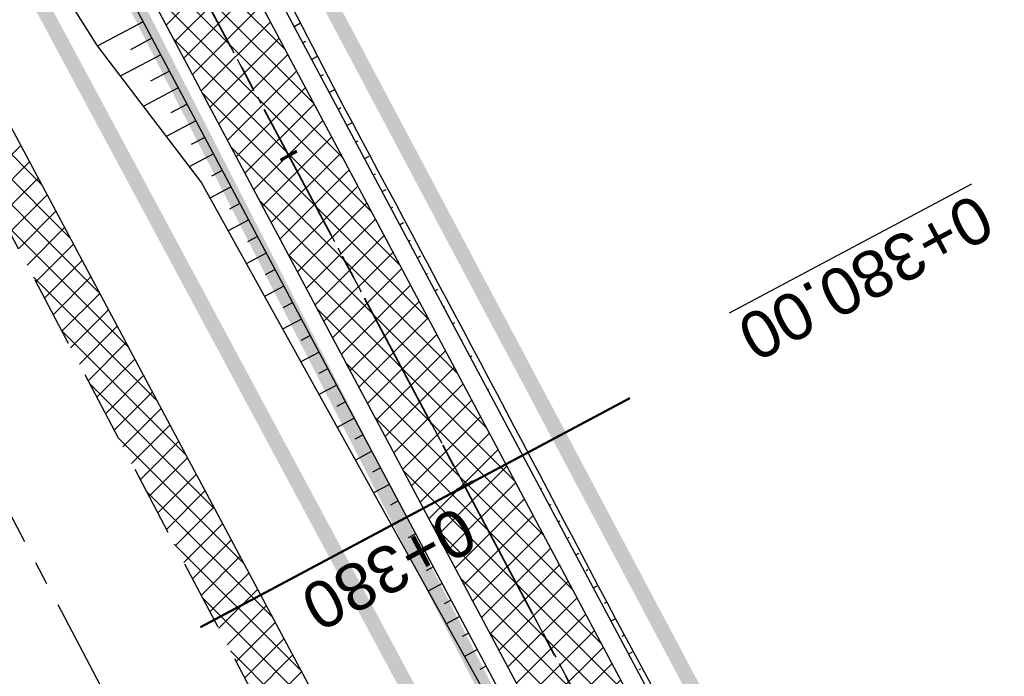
# Model space of a CAD drawing. Header units: metres. Extents: x 7529682 to 7533711, y 5721195 to 5727842.
# Tile 211 of 232: x 7529883 to 7529909, y 5727457 to 5727474. Entities that reach past the tile are written whole.
import ezdxf

# ---------------------------------------------------------------- set-up
doc = ezdxf.new("R2010")
doc.units = ezdxf.units.M
for name, pattern in [('817-dzialki-09-05-04$0$HIDDEN', [0.375, 0.25, -0.125]), ('ACAD_ISO05W100', [33, 24, -3, 0, -3, 0, -3]), ('CENTER', [50.800000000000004, 31.75, -6.35, 6.35, -6.35]), ('CENTER2', [28.575000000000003, 19.05, -3.175, 3.175, -3.175]), ('HIDDEN', [9.524999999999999, 6.35, -3.175])]:
    doc.linetypes.add(name, pattern=pattern)
for name, color, linetype in [('C-DROGI-SYTUACJA', 7, 'Continuous'), ('C-DROGI-SYTUACJA-ETYKIETY', 7, 'Continuous'), ('D-hatch-pobocza', 131, 'Continuous'), ('D-pobocza', 60, 'Continuous'), ('D-rowy', 160, 'Continuous'), ('D-skarpa', 2, 'Continuous'), ('D-skarpa-kreskowanie', 2, 'Continuous')]:
    doc.layers.add(name, color=color, linetype=linetype)
for name, color, linetype, lineweight, true_color in [('D-hatch-ciag-pieszo-rowerowy', 7, 'Continuous', 13, 0xff9f80), ('D-LR-etap-III', 7, '817-dzialki-09-05-04$0$HIDDEN', 50, 0x00008f), ('D-przekroje-pop', 7, 'Continuous', 50, 0x000099)]:
    doc.layers.add(name, color=color, linetype=linetype, lineweight=lineweight, true_color=true_color)
for name, color, linetype, lineweight in [('D-krawędzie', 3, 'Continuous', 30), ('D-obrzeża', 2, 'Continuous', 30), ('D-oś', 10, 'CENTER', 30), ('D-pas-drogowy', 7, 'ACAD_ISO05W100', 50)]:
    doc.layers.add(name, color=color, linetype=linetype, lineweight=lineweight)
doc.layers.add('poprzeczki', color=7, linetype='Continuous', true_color=0x0000c7)
doc.styles.get("Standard").update_dxf_attribs({"font": 'arial.ttf'})
pattern_1 = [(45, (0, 0), (-0.3367596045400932, 0.3367596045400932), []), (135, (0, 0), (-0.3367596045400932, -0.3367596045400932), [])]

# ---------------------------------------------------------------- blocks, each defined once
blk = doc.blocks.new('AeccTickLine')
at = {"color": 0, "linetype": 'ByBlock', "lineweight": -2}
blk.add_line((0, 1), (-3.673819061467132e-16, -1), dxfattribs=at)

msp = doc.modelspace()

# ---------------------------------------------------------------- hatches: boundary and pattern name
at = {"layer": 'D-hatch-ciag-pieszo-rowerowy'}
h = msp.add_hatch(dxfattribs=at)
h.set_pattern_fill('ANSI37', color=256, scale=0.15, style=0)
h.set_pattern_definition(pattern_1)
h.paths.add_polyline_path([(7529994.11508678, 5727270.0391609), (7529996.408954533, 5727271.048217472), (7529995.888253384, 5727272.039619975), (7529987.333471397, 5727287.899702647), (7529970.790697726, 5727319.397850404), (7529945.389643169, 5727367.318233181), (7529919.647431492, 5727417.711194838), (7529903.693489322, 5727447.920977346), (7529879.893539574, 5727492.595202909), (7529862.564623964, 5727525.261605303), (7529859.535583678, 5727525.636840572), (7529877.686080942, 5727491.421690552), (7529901.484939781, 5727446.749512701), (7529917.428826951, 5727416.558769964), (7529943.171910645, 5727366.164101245), (7529968.579597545, 5727318.231206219), (7529985.12658502, 5727286.725035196), (7529993.681375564, 5727270.864936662)])
at = {"layer": 'D-hatch-pobocza'}
h = msp.add_hatch(dxfattribs=at)
h.set_pattern_fill('ANSI37', color=256, scale=0.15, style=0)
h.set_pattern_definition(pattern_1)
h.paths.add_polyline_path([(7529905.34, 5727429.09), (7529892.28, 5727453.58), (7529881.53, 5727473.69), (7529872.269999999, 5727491.4), (7529857.46, 5727519.14), (7529841.38, 5727549.79), (7529827.75, 5727575.78), (7529816.4, 5727596.89), (7529800.429999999, 5727627.4), (7529788.07, 5727650.98), (7529775.849999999, 5727673.83), (7529761.3, 5727701.31), (7529749.889999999, 5727722.83), (7529745.5, 5727731.66), (7529738.971069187, 5727744.084810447), (7529737.464618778, 5727743.315650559), (7529742.212649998, 5727734.301517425), (7529762.326041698, 5727696.273621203), (7529777.784920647, 5727667.006134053), (7529799.321516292, 5727626.300085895), (7529822.193292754, 5727583.155579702), (7529846.923978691, 5727536.347271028), (7529864.751945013, 5727502.662709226), (7529900.458527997, 5727434.964956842), (7529935.352393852, 5727369.308325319), (7529971.475882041, 5727300.786382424), (7529988.360755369, 5727268.841161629), (7529990.28, 5727268.6), (7529990.329092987, 5727268.617154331), (7529981.66, 5727284.96), (7529968.42, 5727309.6), (7529956.4, 5727332.85), (7529943.519999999, 5727357.04), (7529932.32, 5727378.32), (7529916.679999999, 5727408.01)])

# ---------------------------------------------------------------- linework, layer by layer
at = {"layer": 'C-DROGI-SYTUACJA', "color": 10, "linetype": 'CENTER2', "lineweight": 35, "ltscale": 0.2}
msp.add_lwpolyline([(7529714.300950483, 5727795.86512735), (7529735.168602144, 5727756.456040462, 0.0716576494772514), (7529738.528915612, 5727751.847762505), (7529739.732493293, 5727750.61426134, -0.07178523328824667), (7529743.097556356, 5727745.997008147), (7529747.739097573, 5727737.220568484), (7529774.913247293, 5727685.824910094), (7529793.854917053, 5727649.915480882), (7529812.379946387, 5727615.415072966), (7529837.756510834, 5727568.892090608), (7529857.658142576, 5727531.843343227), (7529878.789810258, 5727492.00844673), (7529902.589214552, 5727447.335245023), (7529918.538129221, 5727417.134982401), (7529944.280776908, 5727366.741167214), (7529969.685147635, 5727318.814528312), (7529986.230028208, 5727287.312368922), (7529994.784814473, 5727271.452278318), (7530014.918624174, 5727233.117987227)], format="xyb", dxfattribs=at)
at = {"layer": 'D-krawędzie', "linetype": 'HIDDEN', "ltscale": 0.3}
msp.add_lwpolyline([(7529737.464618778, 5727743.315650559), (7529742.212649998, 5727734.301517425), (7529762.326041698, 5727696.273621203), (7529777.784920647, 5727667.006134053), (7529799.321516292, 5727626.300085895), (7529822.193292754, 5727583.155579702), (7529846.923978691, 5727536.347271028), (7529864.751945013, 5727502.662709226), (7529900.458527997, 5727434.964956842), (7529935.352393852, 5727369.308325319), (7529971.475882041, 5727300.786382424), (7530006.701701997, 5727234.141132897)], dxfattribs=at)
at = {"layer": 'D-LR-etap-III', "ltscale": 10, "flags": 128}
msp.add_lwpolyline([(7531750.474471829, 5723895.103125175, 0.4, 0.4, 0), (7531750.505, 5723895.13, 0.4, 0.4, 0), (7531682.71, 5724022.92, 0.4, 0.4, 0), (7531619.177023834, 5724147.203692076, 0.4, 0.4, 0), (7531592.308960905, 5724198.48863389, 0.4, 0.4, 0), (7531553.263875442, 5724272.918564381, 0.4, 0.4, 0), (7531504.019999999, 5724366.79, 0.4, 0.4, 0), (7531482.09, 5724407.62, 0.4, 0.4, 0), (7531412.350402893, 5724541.182759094, 0.4, 0.4, 0), (7531388.463669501, 5724586.929768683, 0.4, 0.4, 0), (7531345.12, 5724669.94, 0.4, 0.4, 0), (7531127.66, 5725081.67, 0.4, 0.4, 0), (7531059.253139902, 5725211.040795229, 0.4, 0.4, 0), (7531008.007244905, 5725307.953830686, 0.4, 0.4, 0), (7530964.181635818, 5725390.835555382, 0.4, 0.4, 0), (7530914.557354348, 5725484.683561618, 0.4, 0.4, 0), (7530865.243241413, 5725577.493975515, 0.4, 0.4, 0), (7530840.085257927, 5725624.058651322, 0.4, 0.4, 0), (7530802.559525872, 5725694.924584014, 0.4, 0.4, 0), (7530755.54, 5725787.51, 0.4, 0.4, 0), (7530708.717810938, 5725876.303221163, 0.4, 0.4, 0), (7530695.12, 5725902.09, 0.4, 0.4, 0), (7530642.91397006, 5726001.07839487, 0.4, 0.4, 0), (7530634.934723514, 5726016.146615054, 0.4, 0.4, 0), (7530610.820000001, 5726061.929999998, 0.4, 0.4, 0), (7530610.820000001, 5726061.929999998, 0.4, 0.4, 0), (7530607.21, 5726063.51, 0.4, 0.4, 0), (7530597.42, 5726080.68, 0.4, 0.4, 0), (7530591.16, 5726088.44, 0.4, 0.4, 0), (7530581.28, 5726107.21, 0.4, 0.4, 0), (7530571.29, 5726130.56, 0.4, 0.4, 0), (7530549.554994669, 5726171.527317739, 0.4, 0.4, 0), (7530531.014309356, 5726206.473807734, 0.4, 0.4, 0), (7530516.461208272, 5726236.016618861, 0.4, 0.4, 0), (7530500.798929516, 5726266.141265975, 0.4, 0.4, 0), (7530491.349999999, 5726283.94, 0.4, 0.4, 0), (7530482.4, 5726303.41, 0.4, 0.4, 0), (7530482.4, 5726303.41, 0.4, 0.4, 0), (7530450.41, 5726357.28, 0.4, 0.4, 0), (7530397.759396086, 5726458.499907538, 0.4, 0.4, 0), (7530334.707815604, 5726583.664702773, 0.4, 0.4, 0), (7530303.939274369, 5726645.167943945, 0.4, 0.4, 0), (7530300.509779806, 5726651.777515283, 0.4, 0.4, 0), (7530289.213532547, 5726671.966724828, 0.4, 0.4, 0), (7530281.54, 5726685.57, 0.4, 0.4, 0), (7530261.37085633, 5726724.163374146, 0.4, 0.4, 0), (7530254.03, 5726738.21, 0.4, 0.4, 0), (7530197.219999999, 5726845.06, 0.4, 0.4, 0), (7530194.71, 5726849.15, 0.4, 0.4, 0), (7530195.92, 5726850.75, 0.4, 0.4, 0), (7530170.546669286, 5726892.961489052, 0.4, 0.4, 0), (7530143.174718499, 5726945.065838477, 0.4, 0.4, 0), (7530105.059999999, 5727018.32, 0.4, 0.4, 0), (7530100.059999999, 5727027.16, 0.4, 0.4, 0), (7530062.318670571, 5727099.625398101, 0.4, 0.4, 0), (7530015.378537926, 5727189.420463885, 0.4, 0.4, 0), (7529983.207960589, 5727250.206596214, 0.4, 0.4, 0), (7529953.284293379, 5727306.74720398, 0.4, 0.4, 0), (7529900.67053443, 5727406.15903814, 0.4, 0.4, 0), (7529890.630239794, 5727425.131178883, 0.4, 0.4, 0), (7529875.155383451, 5727454.426350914, 0.4, 0.4, 0), (7529857.560096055, 5727487.787346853, 0.4, 0.4, 0), (7529835.194401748, 5727530.19312405, 0.4, 0.4, 0), (7529811.740544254, 5727574.662079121, 0.4, 0.4, 0), (7529792.101859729, 5727611.922638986, 0.4, 0.4, 0), (7529768.066117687, 5727657.469613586, 0.4, 0.4, 0), (7529755.210566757, 5727682.131373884, 0.4, 0.4, 0), (7529753.309999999, 5727681.13, 0.4, 0.4, 0), (7529739.21, 5727707.77, 0.4, 0.4, 0), (7529735.394745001, 5727711.251990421, 0.4, 0.4, 0), (7529725.42, 5727730.2, 0.4, 0.4, 0), (7529723.55, 5727729.88, 0.4, 0.4, 0), (7529695.566668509, 5727782.932080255, 0.4, 0.4, 0), (7529717.67971874, 5727794.024357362, 0.4, 0.4, 0), (7529736.274870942, 5727758.647400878, 0.4, 0.4, 0), (7529736.274870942, 5727758.647400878, 0.4, 0.4, 0), (7529744.511003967, 5727750.406106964, 0.4, 0.4, 0), (7529744.511003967, 5727750.406106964, 0.4, 0.4, 0), (7529750.282568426, 5727738.549848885, 0.4, 0.4, 0), (7529777.108510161, 5727687.569424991, 0.4, 0.4, 0), (7529796.51537536, 5727651.329932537, 0.4, 0.4, 0), (7529814.937945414, 5727616.793170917, 0.4, 0.4, 0), (7529839.006722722, 5727572.303976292, 0.4, 0.4, 0), (7529860.617626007, 5727532.509108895, 0.4, 0.4, 0), (7529882.348967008, 5727491.504261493, 0.4, 0.4, 0), (7529904.865139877, 5727449.096370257, 0.4, 0.4, 0), (7529920.747384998, 5727418.884773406, 0.4, 0.4, 0), (7529946.676504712, 5727368.547487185, 0.4, 0.4, 0), (7529972.024701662, 5727320.573310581, 0.4, 0.4, 0), (7529987.740014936, 5727290.153392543, 0.4, 0.4, 0), (7529996.497385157, 5727273.661630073, 0.4, 0.4, 0), (7530017.541471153, 5727234.202689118, 0.4, 0.4, 0), (7530033.053657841, 5727204.864166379, 0.4, 0.4, 0), (7530051.622983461, 5727170.222745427, 0.4, 0.4, 0), (7530069.276612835, 5727137.015751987, 0.4, 0.4, 0), (7530089.385386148, 5727097.533639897, 0.4, 0.4, 0), (7530109.712512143, 5727060.746615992, 0.4, 0.4, 0), (7530136.769722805, 5727011.640131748, 0.4, 0.4, 0), (7530162.446686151, 5726962.743777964, 0.4, 0.4, 0), (7530187.674104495, 5726916.992101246, 0.4, 0.4, 0), (7530207.820739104, 5726879.335323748, 0.4, 0.4, 0), (7530230.625609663, 5726834.518686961, 0.4, 0.4, 0), (7530262.288093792, 5726776.61832811, 0.4, 0.4, 0), (7530277.509672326, 5726760.213143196, 0.4, 0.4, 0), (7530286.036865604, 5726744.106684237, 0.4, 0.4, 0), (7530288.097472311, 5726735.884066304, 0.4, 0.4, 0), (7530290.393870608, 5726725.046963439, 0.4, 0.4, 0), (7530296.17664807, 5726713.582980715, 0.4, 0.4, 0), (7530302.726195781, 5726701.18226779, 0.4, 0.4, 0), (7530325.685047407, 5726657.466383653, 0.4, 0.4, 0), (7530343.243978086, 5726623.648592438, 0.4, 0.4, 0), (7530360.229820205, 5726591.746871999, 0.4, 0.4, 0), (7530383.20855044, 5726548.059469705, 0.4, 0.4, 0), (7530406.017875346, 5726503.605514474, 0.4, 0.4, 0), (7530427.464919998, 5726462.620289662, 0.4, 0.4, 0), (7530447.9278544, 5726424.388014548, 0.4, 0.4, 0), (7530471.126878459, 5726379.920667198, 0.4, 0.4, 0), (7530490.501003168, 5726343.033350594, 0.4, 0.4, 0), (7530509.499458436, 5726306.733076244, 0.4, 0.4, 0), (7530529.890269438, 5726267.244072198, 0.4, 0.4, 0), (7530543.852446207, 5726238.990319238, 0.4, 0.4, 0), (7530554.808897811, 5726218.943990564, 0.4, 0.4, 0), (7530559.027108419, 5726212.223286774, 0.4, 0.4, 0), (7530563.060988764, 5726206.409670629, 0.4, 0.4, 0), (7530566.93354971, 5726200.463543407, 0.4, 0.4, 0), (7530569.771022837, 5726194.901501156, 0.4, 0.4, 0), (7530571.47319415, 5726191.282350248, 0.4, 0.4, 0), (7530572.839142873, 5726188.024533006, 0.4, 0.4, 0), (7530575.295071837, 5726182.034664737, 0.4, 0.4, 0), (7530579.736851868, 5726173.306070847, 0.4, 0.4, 0), (7530583.3, 5726167.41, 0.4, 0.4, 0), (7530593.4, 5726163.33, 0.4, 0.4, 0), (7530598.618375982, 5726155.264489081, 0.4, 0.4, 0), (7530608.258304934, 5726140.497132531, 0.4, 0.4, 0), (7530603.269999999, 5726136.83, 0.4, 0.4, 0), (7530606.53, 5726131.84, 0.4, 0.4, 0), (7530604.239057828, 5726124.21679044, 0.4, 0.4, 0), (7530605.847136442, 5726121.630127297, 0.4, 0.4, 0), (7530608.971611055, 5726116.164124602, 0.4, 0.4, 0), (7530618.114293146, 5726097.791111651, 0.4, 0.4, 0), (7530651.213125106, 5726034.959524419, 0.4, 0.4, 0), (7530670.243741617, 5725998.61095082, 0.4, 0.4, 0), (7530698.075474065, 5725945.952624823, 0.4, 0.4, 0), (7530716.505955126, 5725911.3051464, 0.4, 0.4, 0), (7530735.223454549, 5725875.667401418, 0.4, 0.4, 0), (7530752.504235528, 5725842.154920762, 0.4, 0.4, 0), (7530778.310652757, 5725793.501254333, 0.4, 0.4, 0), (7530797.499961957, 5725756.381811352, 0.4, 0.4, 0), (7530812.518974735, 5725728.28874362, 0.4, 0.4, 0), (7530820.039295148, 5725713.160404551, 0.4, 0.4, 0), (7530822.422446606, 5725710.193574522, 0.4, 0.4, 0), (7530833.154893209, 5725688.800634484, 0.4, 0.4, 0), (7530849.629354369, 5725656.158601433, 0.4, 0.4, 0), (7530867.98290276, 5725621.963939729, 0.4, 0.4, 0), (7530872.629809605, 5725612.88760475, 0.4, 0.4, 0), (7530880.354488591, 5725597.594500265, 0.4, 0.4, 0), (7530883.839446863, 5725593.389159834, 0.4, 0.4, 0), (7530891.782113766, 5725587.763349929, 0.4, 0.4, 0), (7530895.038670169, 5725584.280746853, 0.4, 0.4, 0), (7530897.033644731, 5725580.941110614, 0.4, 0.4, 0), (7530900.951646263, 5725579.945856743, 0.4, 0.4, 0), (7530904.80970798, 5725571.977328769, 0.4, 0.4, 0), (7530903.682362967, 5725568.566434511, 0.4, 0.4, 0), (7530908.900614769, 5725558.844845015, 0.4, 0.4, 0), (7530910.252030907, 5725545.671606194, 0.4, 0.4, 0), (7530912.872986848, 5725538.645543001, 0.4, 0.4, 0), (7530945.278171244, 5725478.464284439, 0.4, 0.4, 0), (7530959.692318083, 5725450.24628822, 0.4, 0.4, 0), (7531002.82670893, 5725368.192370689, 0.4, 0.4, 0), (7531044.703532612, 5725290.314293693, 0.4, 0.4, 0), (7531064.098839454, 5725253.212562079, 0.4, 0.4, 0), (7531083.010253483, 5725216.677517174, 0.4, 0.4, 0), (7531113.013137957, 5725158.465613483, 0.4, 0.4, 0), (7531137.364304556, 5725113.07076138, 0.4, 0.4, 0), (7531150.830830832, 5725086.711759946, 0.4, 0.4, 0), (7531159.745663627, 5725076.640848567, 0.4, 0.4, 0), (7531166.309999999, 5725074.58, 0.4, 0.4, 0), (7531172.29, 5725062.58, 0.4, 0.4, 0), (7531170.589828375, 5725055.605912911, 0.4, 0.4, 0), (7531173.732823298, 5725044.080706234, 0.4, 0.4, 0), (7531215.342008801, 5724964.859648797, 0.4, 0.4, 0), (7531238.054496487, 5724921.684649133, 0.4, 0.4, 0), (7531262.389821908, 5724875.282876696, 0.4, 0.4, 0), (7531295.587160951, 5724811.265731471, 0.4, 0.4, 0), (7531348.487908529, 5724712.362812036, 0.4, 0.4, 0), (7531363.740817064, 5724682.68394264, 0.4, 0.4, 0), (7531366.986905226, 5724675.865317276, 0.4, 0.4, 0), (7531382.541261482, 5724646.110625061, 0.4, 0.4, 0), (7531401.299165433, 5724610.874551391, 0.4, 0.4, 0), (7531428.964837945, 5724558.862274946, 0.4, 0.4, 0), (7531449.111202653, 5724520.397801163, 0.4, 0.4, 0), (7531477.292992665, 5724465.831467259, 0.4, 0.4, 0), (7531500.996290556, 5724421.112506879, 0.4, 0.4, 0), (7531512.121834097, 5724400.549045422, 0.4, 0.4, 0), (7531513.78163794, 5724396.757451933, 0.4, 0.4, 0), (7531526.32, 5724379.39, 0.4, 0.4, 0), (7531566.783642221, 5724302.73628205, 0.4, 0.4, 0), (7531578.579156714, 5724282.774819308, 0.4, 0.4, 0), (7531584.232619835, 5724273.111246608, 0.4, 0.4, 0), (7531590.109283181, 5724263.508189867, 0.4, 0.4, 0), (7531593.027899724, 5724258.771479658, 0.4, 0.4, 0), (7531595.711841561, 5724254.226824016, 0.4, 0.4, 0), (7531601.659976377, 5724243.898197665, 0.4, 0.4, 0), (7531606.097733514, 5724235.986407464, 0.4, 0.4, 0), (7531609.382207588, 5724230.799061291, 0.4, 0.4, 0), (7531611.580260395, 5724227.671180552, 0.4, 0.4, 0), (7531612.707802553, 5724225.86410867, 0.4, 0.4, 0), (7531618.665224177, 5724214.480919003, 0.4, 0.4, 0), (7531619.885522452, 5724212.333950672, 0.4, 0.4, 0), (7531620.931818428, 5724210.787064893, 0.4, 0.4, 0), (7531623.518605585, 5724207.111542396, 0.4, 0.4, 0), (7531626.143926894, 5724203.61306897, 0.4, 0.4, 0), (7531632.022984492, 5724196.485954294, 0.4, 0.4, 0), (7531653.949089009, 5724152.617641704, 0.4, 0.4, 0), (7531656.750690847, 5724143.103797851, 0.4, 0.4, 0), (7531659.61440691, 5724133.254504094, 0.4, 0.4, 0), (7531661.627147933, 5724128.646047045, 0.4, 0.4, 0.01093811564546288), (7531674.314987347, 5724101.43546424, 0.4, 0.4, 0), (7531685.137626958, 5724081.408252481, 0.4, 0.4, 0), (7531692.159945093, 5724066.277333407, 0.4, 0.4, 0), (7531699.662164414, 5724051.388120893, 0.4, 0.4, 0), (7531704.480624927, 5724040.808561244, 0.4, 0.4, 0), (7531704.480624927, 5724040.808561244, 0.4, 0.4, 0), (7531704.401251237, 5724037.368913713, 0.4, 0.4, 0), (7531720.383609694, 5724003.441317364, 0.4, 0.4, 0), (7531728.79890528, 5723986.206298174, 0.4, 0.4, 0), (7531733.237926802, 5723977.192631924, 0.4, 0.4, 0), (7531736.750027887, 5723969.505210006, 0.4, 0.4, 0), (7531737.336143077, 5723968.518916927, 0.4, 0.4, 0), (7531738.285051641, 5723967.699360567, 0.4, 0.4, 0), (7531742.180915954, 5723962.346428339, 0.4, 0.4, 0), (7531744.286141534, 5723958.615526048, 0.4, 0.4, 0), (7531755.393260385, 5723944.192617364, 0.4, 0.4, 0), (7531758.69, 5723936.76, 0.4, 0.4, 0), (7531780.08, 5723929.25, 0.4, 0.4, 0), (7531792.611989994, 5723906.337708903, 0.4, 0.4, 0), (7531792.611989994, 5723906.337708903, 0.4, 0.4, 0), (7531756.962094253, 5723883.055323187, 0.4, 0.4, 0), (7531750.46, 5723895.130000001, 0.4, 0.4, 0), (7531750.46, 5723895.130000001, 0, 0, 0)], format="xyseb", dxfattribs=at)
at = {"layer": 'D-obrzeża'}
for points in [[(7529996.407793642, 5727271.050427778), (7529995.888253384, 5727272.039619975), (7529987.333471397, 5727287.899702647), (7529970.790697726, 5727319.397850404), (7529945.389643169, 5727367.318233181), (7529919.647431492, 5727417.711194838), (7529903.693489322, 5727447.920977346), (7529879.893539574, 5727492.595202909), (7529858.760863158, 5727532.432000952), (7529838.855794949, 5727569.487145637), (7529813.479282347, 5727616.010032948), (7529794.958380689, 5727650.502753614), (7529776.018862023, 5727686.408104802), (7529748.844146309, 5727737.804834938), (7529744.118204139, 5727746.740863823, 0.071785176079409), (7529740.753143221, 5727751.358112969), (7529739.549339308, 5727752.591845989, -0.07165764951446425), (7529736.189025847, 5727757.200123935), (7529717.234917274, 5727792.995436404)], [(7530013.813315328, 5727232.534205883), (7529993.681375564, 5727270.864936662), (7529985.12658502, 5727286.725035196), (7529968.579597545, 5727318.231206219), (7529943.171910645, 5727366.164101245), (7529917.428826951, 5727416.558769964), (7529901.484939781, 5727446.749512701), (7529877.686080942, 5727491.421690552), (7529856.555421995, 5727531.254685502), (7529836.65722672, 5727568.297035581), (7529811.280610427, 5727614.820112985), (7529792.751453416, 5727649.32820815), (7529773.807632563, 5727685.241715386), (7529746.632590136, 5727736.639065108), (7529746.632590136, 5727736.639065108), (7529742.076904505, 5727745.253160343, 0.07178517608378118), (7529738.711843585, 5727749.870409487), (7529737.508491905, 5727751.103679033, -0.07165764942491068), (7529734.14817845, 5727755.711956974), (7529715.008102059, 5727791.858474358)]]:
    msp.add_lwpolyline(points, format="xyb", dxfattribs=at)
at = {"layer": 'D-oś', "ltscale": 0.1}
msp.add_lwpolyline([(7530003.607351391, 5727232.505591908), (7529968.380651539, 5727299.152506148), (7529932.259012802, 5727367.670940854), (7529897.365313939, 5727433.327258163), (7529861.65733063, 5727501.027665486), (7529843.82935013, 5727534.712256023), (7529819.099801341, 5727581.518412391), (7529796.227829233, 5727624.663290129), (7529774.690104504, 5727665.371474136), (7529759.232144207, 5727694.637223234), (7529739.11997146, 5727732.662816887), (7529700.238234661, 5727806.043346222)], dxfattribs=at)
at = {"layer": 'D-oś', "ltscale": 0.03}
msp.add_lwpolyline([(7529714.300950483, 5727795.86512735), (7529735.168602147, 5727756.456040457, 0.07165764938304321), (7529738.5289156, 5727751.847762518), (7529739.732493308, 5727750.614261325, -0.07178523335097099), (7529743.097556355, 5727745.99700815), (7529747.739097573, 5727737.220568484), (7529774.913247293, 5727685.824910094), (7529793.854917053, 5727649.915480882), (7529812.379946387, 5727615.415072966), (7529837.756510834, 5727568.892090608), (7529857.658142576, 5727531.843343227), (7529878.789810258, 5727492.00844673), (7529902.589214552, 5727447.335245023), (7529918.538129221, 5727417.134982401), (7529944.280776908, 5727366.741167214), (7529969.685147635, 5727318.814528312), (7529986.230028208, 5727287.312368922), (7529994.784814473, 5727271.452278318), (7530014.918624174, 5727233.117987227)], format="xyb", dxfattribs=at)
at = {"layer": 'D-pas-drogowy', "ltscale": 0.2, "flags": 128}
msp.add_lwpolyline([(7531633.018560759, 5724182.834272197, 0.4, 0.4, 0), (7531617.558899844, 5724211.608162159, 0.4, 0.4, 0), (7531566.783642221, 5724302.73628205, 0.4, 0.4, 0), (7531538.419082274, 5724356.469679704, 0.4, 0.4, 0), (7531526.32, 5724379.39, 0.4, 0.4, 0), (7531516.102085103, 5724393.607319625, 0.4, 0.4, 0.001485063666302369), (7531513.78037409, 5724396.837773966, 0.4, 0.4, 0), (7531501.87, 5724413.41, 0.4, 0.4, 0), (7531474.926107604, 5724464.507896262, 0.4, 0.4, 0), (7531446.200436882, 5724518.992313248, 0.4, 0.4, 0), (7531424.962185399, 5724559.262257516, 0.4, 0.4, 0), (7531398.444460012, 5724609.565801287, 0.4, 0.4, 0), (7531379.647455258, 5724645.216004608, 0.4, 0.4, 0), (7531365.23, 5724672.56, 0.4, 0.4, 0), (7531341.305752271, 5724717.915356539, 0.4, 0.4, 0), (7531312.899996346, 5724771.788898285, 0.4, 0.4, 0), (7531292.590923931, 5724810.306502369, 0.4, 0.4, 0), (7531259.391619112, 5724873.271351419, 0.4, 0.4, 0), (7531233.740401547, 5724921.922582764, 0.4, 0.4, 0), (7531203.072738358, 5724980.092044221, 0.4, 0.4, 0), (7531173.471398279, 5725036.225177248, 0.4, 0.4, 0), (7531168.269999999, 5725046.09, 0.4, 0.4, 0), (7531172.29, 5725062.58, 0.4, 0.4, 0), (7531166.309999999, 5725074.58, 0.4, 0.4, 0), (7531150.32, 5725079.6, 0.4, 0.4, 0), (7531141.5, 5725096.43, 0.4, 0.4, 0), (7531109.311735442, 5725157.814415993, 0.4, 0.4, 0), (7531086.641300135, 5725201.047918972, 0.4, 0.4, 0), (7531059.198258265, 5725253.383662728, 0.4, 0.4, 0), (7531028.206828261, 5725312.48946212, 0.4, 0.4, 0), (7530999.104694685, 5725367.990143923, 0.4, 0.4, 0), (7530956.247527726, 5725449.724815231, 0.4, 0.4, 0), (7530924.397774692, 5725510.463768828, 0.4, 0.4, 0), (7530897.509999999, 5725561.74, 0.4, 0.4, 0), (7530894.46, 5725566.14, 0.4, 0.4, 0), (7530892.16, 5725570.49, 0.4, 0.4, 0), (7530869.362688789, 5725613.307018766, 0.4, 0.4, 0), (7530861.693971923, 5725627.704613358, 0.4, 0.4, 0), (7530852.74, 5725644.52, 0.4, 0.4, 0), (7530831.509999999, 5725684.2, 0.4, 0.4, 0), (7530811.13, 5725722.52, 0.4, 0.4, 0), (7530792.3476413, 5725757.940652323, 0.4, 0.4, 0), (7530768.03, 5725803.8, 0.4, 0.4, 0), (7530748.768542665, 5725840.178507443, 0.4, 0.4, 0), (7530727.7, 5725879.97, 0.4, 0.4, 0), (7530712.0981582, 5725909.54523909, 0.4, 0.4, 0), (7530693.644105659, 5725944.645156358, 0.4, 0.4, 0), (7530665.702224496, 5725997.538976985, 0.4, 0.4, 0), (7530641.759999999, 5726042.88, 0.4, 0.4, 0), (7530616.5, 5726091.48, 0.4, 0.4, 0), (7530604.628439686, 5726114.319880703, 0.4, 0.4, -0.007762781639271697), (7530602.5, 5726118.43, 0.4, 0.4, 0), (7530603.992037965, 5726123.394821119, 0.4, 0.4, 0), (7530606.53, 5726131.84, 0.4, 0.4, 0), (7530603.269999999, 5726136.83, 0.4, 0.4, 0), (7530593.775620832, 5726151.368713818, 0.4, 0.4, 0), (7530590.202637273, 5726156.84001263, 0.4, 0.4, 0), (7530583.3, 5726167.41, 0.4, 0.4, 0), (7530580.578343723, 5726170.427567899, 0.4, 0.4, 0), (7530575.849999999, 5726175.67, 0.4, 0.4, 0), (7530569.009999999, 5726186.66, 0.4, 0.4, 0), (7530562.555322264, 5726199.189409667, 0.4, 0.4, 0), (7530555.67, 5726211.39, 0.4, 0.4, 0), (7530548.29, 5726224.23, 0.4, 0.4, 0), (7530540.58, 5726237.71, 0.4, 0.4, 0), (7530532.679999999, 5726252.65, 0.4, 0.4, 0), (7530524.059999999, 5726269.35, 0.4, 0.4, 0), (7530502.82, 5726309.91, 0.4, 0.4, 0), (7530488.83, 5726336.63, 0.4, 0.4, 0), (7530466.03, 5726380.16, 0.4, 0.4, 0), (7530438.469999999, 5726432.77, 0.4, 0.4, 0), (7530424.53, 5726459.09, 0.4, 0.4, 0), (7530401.63, 5726502.97, 0.4, 0.4, 0), (7530383.38, 5726538.06, 0.4, 0.4, 0), (7530353.969999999, 5726593.52, 0.4, 0.4, 0), (7530338.469999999, 5726622.74, 0.4, 0.4, 0), (7530322.009999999, 5726653.88, 0.4, 0.4, 0), (7530297.54, 5726700.33, 0.4, 0.4, 0), (7530287.38, 5726719.6, 0.4, 0.4, 0), (7530285.94993921, 5726722.315508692, 0.4, 0.4, 0), (7530280.259999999, 5726733.12, 0.4, 0.4, 0), (7530266.73, 5726758.74, 0.4, 0.4, 0), (7530260.42, 5726770.47, 0.4, 0.4, 0), (7530253.25, 5726783.82, 0.4, 0.4, 0), (7530244.95, 5726799.33, 0.4, 0.4, 0), (7530239.389999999, 5726808.49, 0.4, 0.4, 0), (7530238.29, 5726807.9, 0.4, 0.4, 0), (7530218.11, 5726850.67, 0.4, 0.4, 0), (7530175.906646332, 5726928.168028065, 0.4, 0.4, 0), (7530096.679999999, 5727076.15, 0.4, 0.4, 0), (7530094.679999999, 5727079.89, 0.4, 0.4, 0), (7530064.59693469, 5727135.522637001, 0.4, 0.4, 0), (7530046.730970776, 5727168.8921561, 0.4, 0.4, 0), (7530025.803045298, 5727208.461374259, 0.4, 0.4, 0), (7530012.846501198, 5727232.979315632, 0.4, 0.4, 0), (7529994.15, 5727268.45, 0.4, 0.4, 0), (7529981.670868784, 5727291.93018666, 0.4, 0.4, 0), (7529949.889999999, 5727351.73, 0.4, 0.4, 0), (7529924.75, 5727399.03, 0.4, 0.4, 0), (7529915.515824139, 5727417.099754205, 0.4, 0.4, 0), (7529885.83, 5727475.19, 0.4, 0.4, 0), (7529862.559999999, 5727519.97, 0.4, 0.4, 0), (7529852.984923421, 5727538.191086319, 0.4, 0.4, 0), (7529836.513084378, 5727569.51130111, 0.4, 0.4, 0), (7529815.36890814, 5727609.140983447, 0.4, 0.4, 0), (7529792.795203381, 5727651.247499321, 0.4, 0.4, 0), (7529774.199114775, 5727685.858348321, 0.4, 0.4, 0), (7529746.966026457, 5727736.059440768, 0.4, 0.4, 0), (7529733.92, 5727757.62, 0.4, 0.4, 0), (7529708.607472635, 5727806.388536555, 0.4, 0.4, 0), (7529688.491967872, 5727796.344621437, 0.4, 0.4, 0), (7529723.55, 5727729.88, 0.4, 0.4, 0), (7529725.42, 5727730.2, 0.4, 0.4, 0), (7529735.38, 5727711.28, 0.4, 0.4, 0), (7529739.21, 5727707.77, 0.4, 0.4, 0), (7529753.309999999, 5727681.13, 0.4, 0.4, 0), (7529755.178396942, 5727682.114424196, 0.4, 0.4, 0), (7529792.101859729, 5727611.922638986, 0.4, 0.4, 0), (7529811.740544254, 5727574.662079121, 0.4, 0.4, 0), (7529835.194401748, 5727530.19312405, 0.4, 0.4, 0), (7529857.560096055, 5727487.787346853, 0.4, 0.4, 0), (7529875.155383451, 5727454.426350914, 0.4, 0.4, 0), (7529890.630239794, 5727425.131178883, 0.4, 0.4, 0), (7529900.67053443, 5727406.15903814, 0.4, 0.4, 0), (7529953.284293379, 5727306.74720398, 0.4, 0.4, 0), (7529983.207960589, 5727250.206596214, 0.4, 0.4, 0), (7530015.378537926, 5727189.420463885, 0.4, 0.4, 0), (7530062.318670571, 5727099.625398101, 0.4, 0.4, 0), (7530100.059999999, 5727027.16, 0.4, 0.4, 0), (7530105.059999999, 5727018.32, 0.4, 0.4, 0), (7530143.174718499, 5726945.065838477, 0.4, 0.4, 0), (7530170.546669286, 5726892.961489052, 0.4, 0.4, 0), (7530195.92, 5726850.75, 0.4, 0.4, 0), (7530194.71, 5726849.15, 0.4, 0.4, 0), (7530197.219999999, 5726845.06, 0.4, 0.4, 0), (7530254.03, 5726738.21, 0.4, 0.4, 0), (7530261.37085633, 5726724.163374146, 0.4, 0.4, 0), (7530281.54, 5726685.57, 0.4, 0.4, 0), (7530289.213532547, 5726671.966724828, 0.4, 0.4, 0), (7530300.509779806, 5726651.777515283, 0.4, 0.4, 0), (7530303.939274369, 5726645.167943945, 0.4, 0.4, 0), (7530334.707815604, 5726583.664702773, 0.4, 0.4, 0), (7530397.759396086, 5726458.499907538, 0.4, 0.4, 0), (7530450.41, 5726357.28, 0.4, 0.4, 0), (7530482.4, 5726303.41, 0.4, 0.4, 0), (7530483.687990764, 5726301.003383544, 0.4, 0.4, 0), (7530491.349999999, 5726283.94, 0.4, 0.4, 0), (7530512.67, 5726243.78, 0.4, 0.4, 0), (7530529.429999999, 5726209.46, 0.4, 0.4, 0), (7530571.29, 5726130.56, 0.4, 0.4, 0), (7530581.28, 5726107.21, 0.4, 0.4, 0), (7530591.16, 5726088.44, 0.4, 0.4, 0), (7530597.42, 5726080.68, 0.4, 0.4, 0), (7530607.21, 5726063.51, 0.4, 0.4, 0), (7530610.820000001, 5726061.929999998, 0.4, 0.4, 0), (7530634.934723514, 5726016.146615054, 0.4, 0.4, 0), (7530642.91397006, 5726001.07839487, 0.4, 0.4, 0), (7530695.12, 5725902.09, 0.4, 0.4, 0), (7530708.717810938, 5725876.303221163, 0.4, 0.4, 0), (7530755.54, 5725787.51, 0.4, 0.4, 0), (7530802.559525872, 5725694.924584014, 0.4, 0.4, 0), (7530840.085257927, 5725624.058651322, 0.4, 0.4, 0), (7530865.243241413, 5725577.493975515, 0.4, 0.4, 0), (7530914.557354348, 5725484.683561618, 0.4, 0.4, 0), (7530964.181635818, 5725390.835555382, 0.4, 0.4, 0), (7531008.007244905, 5725307.953830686, 0.4, 0.4, 0), (7531059.253139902, 5725211.040795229, 0.4, 0.4, 0), (7531127.66, 5725081.67, 0.4, 0.4, 0), (7531345.12, 5724669.94, 0.4, 0.4, 0), (7531388.463669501, 5724586.929768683, 0.4, 0.4, 0), (7531412.350402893, 5724541.182759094, 0.4, 0.4, 0), (7531482.09, 5724407.62, 0.4, 0.4, 0), (7531504.019999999, 5724366.79, 0.4, 0.4, 0), (7531519.374444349, 5724337.520497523, 0.4, 0.4, 0), (7531563.748815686, 5724252.931583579, 0.4, 0.4, 0), (7531602.175111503, 5724179.681224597, 0.4, 0.4, 0), (7531619.177023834, 5724147.203692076, 0.4, 0.4, 0), (7531625.038493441, 5724135.63500206, 0.4, 0.4, 0), (7531656.796442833, 5724073.31633882, 0.4, 0.4, 0), (7531675.12, 5724037.36, 0.4, 0.4, 0), (7531682.71, 5724022.92, 0.4, 0.4, 0), (7531705.565196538, 5723979.810545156, 0.4, 0.4, 0), (7531736.605941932, 5723921.261514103, 0.4, 0.4, 0), (7531750.46, 5723895.130000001, 0.4, 0.4, 0), (7531740.769999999, 5723886.56, 0.4, 0.4, 0), (7531732.86, 5723885, 0.4, 0.4, 0), (7531722.179999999, 5723887.77, 0.4, 0.4, 0), (7531729.87, 5723862.17, 0.4, 0.4, 0), (7531742.92, 5723861.93, 0.4, 0.4, 0), (7531763.71, 5723859.52, 0.4, 0.4, 0), (7531768.42, 5723854.12, 0.4, 0.4, 0), (7531787.42, 5723817.97, 0.4, 0.4, 0), (7531795.57, 5723809.82, 0.4, 0.4, 0), (7531816.346897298, 5723819.850397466, 0.4, 0.4, 0), (7531816.346897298, 5723819.850397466, 0.4, 0.4, 0), (7531805.059999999, 5723843.23, 0.4, 0.4, 0), (7531803.61, 5723886.23, 0.4, 0.4, 0), (7531803.61, 5723886.23, 0.4, 0.4, 0), (7531780.08, 5723929.25, 0.4, 0.4, 0), (7531758.69, 5723936.76, 0.4, 0.4, 0), (7531749.3590272, 5723946.412126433, 0.4, 0.4, 0), (7531742.71, 5723953.29, 0.4, 0.4, 0), (7531735.177368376, 5723967.877529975, 0.4, 0.4, 0), (7531722.37, 5723992.68, 0.4, 0.4, 0), (7531705.041669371, 5724030.885563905, 0.4, 0.4, 0), (7531699.469999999, 5724043.17, 0.4, 0.4, 0), (7531692.69, 5724058.11, 0.4, 0.4, 0), (7531679.672010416, 5724084.016803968, 0.4, 0.4, 0), (7531674.55, 5724094.21, 0.4, 0.4, 0), (7531666.633166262, 5724114.002855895, 0.4, 0.4, 0), (7531649, 5724153.82, 0.4, 0.4, 0), (7531641.49, 5724149.34, 0.4, 0.4, 0), (7531626.04, 5724179.34, 0.4, 0.4, 0), (7531633.03, 5724182.84, 0, 0, 0)], format="xyseb", dxfattribs=at)
at = {"layer": 'D-pobocza'}
for points in [[(7529719.961875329, 5727788.913979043), (7529736.630901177, 5727757.434102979, 0.07165764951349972), (7529739.907206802, 5727752.941031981), (7529741.111010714, 5727751.707298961, -0.07178517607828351), (7529744.560198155, 5727746.974618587), (7529749.286140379, 5727738.0385896), (7529776.460881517, 5727686.641811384), (7529795.399766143, 5727650.737662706), (7529813.919016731, 5727616.24801694), (7529839.295508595, 5727569.725167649), (7529859.20195139, 5727532.667464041), (7529880.3350313, 5727492.82990538), (7529904.135199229, 5727448.155270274), (7529920.0911524, 5727417.941679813), (7529945.833189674, 5727367.549059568), (7529971.232917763, 5727319.631179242), (7529987.774848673, 5727288.134636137), (7529996.329628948, 5727272.274556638), (7529996.866410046, 5727271.252538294)], [(7529718.045442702, 5727785.053908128), (7529733.70630312, 5727755.477977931, 0.07165764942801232), (7529737.150624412, 5727750.754493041), (7529738.35397609, 5727749.521223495, -0.07178517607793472), (7529741.634910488, 5727745.019405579), (7529746.19059612, 5727736.405310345), (7529773.365613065, 5727685.00800881), (7529792.310067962, 5727649.093299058), (7529810.840876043, 5727614.582128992), (7529836.217513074, 5727568.059013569), (7529856.114333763, 5727531.019222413), (7529877.244589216, 5727491.18698808), (7529901.043229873, 5727446.515219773), (7529916.985106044, 5727416.328284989), (7529942.728364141, 5727365.933274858), (7529968.137377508, 5727317.997877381), (7529984.685207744, 5727286.490101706), (7529993.24, 5727270.629999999), (7529993.656313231, 5727269.837349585)]]:
    msp.add_lwpolyline(points, format="xyb", dxfattribs=at)
at = {"layer": 'D-pobocza', "linetype": 'ByBlock'}
msp.add_lwpolyline([(7529990.329092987, 5727268.617154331), (7529981.66, 5727284.96), (7529968.42, 5727309.6), (7529956.4, 5727332.85), (7529943.519999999, 5727357.04), (7529932.32, 5727378.32), (7529916.679999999, 5727408.01), (7529905.34, 5727429.09), (7529892.28, 5727453.58), (7529881.53, 5727473.69), (7529872.269999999, 5727491.4), (7529857.46, 5727519.14), (7529841.38, 5727549.79), (7529827.75, 5727575.78), (7529816.4, 5727596.89), (7529800.429999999, 5727627.4), (7529788.07, 5727650.98), (7529775.849999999, 5727673.83), (7529761.3, 5727701.31), (7529749.889999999, 5727722.83), (7529745.5, 5727731.66), (7529738.971069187, 5727744.084810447), (7529737.464618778, 5727743.315650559)], dxfattribs=at)
at = {"layer": 'D-przekroje-pop', "extrusion": (-0.4701836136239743, 0.8825686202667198, 0), "elevation": 1514444.838536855}
msp.add_lwpolyline([(-9338612.623832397, 0), (-9338607.623832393, 0), (-9338599.6238324, 0)], dxfattribs=at)
at = {"layer": 'D-rowy', "linetype": 'HIDDEN', "ltscale": 0.1, "const_width": 0.4, "flags": 128}
msp.add_lwpolyline([(7530210.965394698, 5726857.16211251), (7530158.808792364, 5726954.519938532), (7530122.464669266, 5727022.753138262), (7530095.922217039, 5727072.858853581), (7530086.314342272, 5727091.113489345), (7530063.160349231, 5727134.708802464), (7530033.596430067, 5727190.758948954), (7530021.340025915, 5727213.675792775), (7530002.618519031, 5727249.035669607), (7529995.395546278, 5727262.502730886), (7529988.788851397, 5727275.205991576), (7529976.334113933, 5727299.005978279), (7529958.125259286, 5727333.487695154), (7529939.362448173, 5727369.129441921), (7529923.146313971, 5727399.734195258), (7529918.218542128, 5727408.984561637), (7529909.126483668, 5727427.527341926), (7529905.375875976, 5727434.673095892), (7529896.191914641, 5727451.151510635), (7529887.55708824, 5727467.230740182), (7529877.124171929, 5727486.656759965), (7529866.165565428, 5727506.778058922), (7529855.760289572, 5727526.176090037), (7529840.706671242, 5727554.897669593), (7529824.517708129, 5727585.588223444), (7529810.515313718, 5727612.292486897), (7529795.682036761, 5727640.076805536), (7529780.37897635, 5727668.689653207), (7529772.315107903, 5727684.077842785), (7529762.635420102, 5727702.446986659), (7529747.00719319, 5727732.117330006), (7529740.675640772, 5727744.953535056)], dxfattribs=at)
at = {"layer": 'D-skarpa', "linetype": 'Continuous'}
for points in [[(7529883.146580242, 5727476.589761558), (7529885.075679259, 5727473.532953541), (7529887.866320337, 5727469.86976469), (7529892.942525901, 5727460.728127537), (7529895.371926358, 5727456.357095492), (7529897.166516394, 5727451.647871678), (7529899.220782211, 5727447.076988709), (7529899.851891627, 5727445.87695118), (7529901.531738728, 5727442.655684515), (7529903.843663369, 5727438.22221172), (7529906.156349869, 5727433.789141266), (7529908.50960651, 5727429.377496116), (7529909.744550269, 5727427.234334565), (7529910.348976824, 5727426.178132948), (7529910.993789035, 5727425.0349936), (7529913.322396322, 5727421.19348582), (7529913.598150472, 5727420.755958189), (7529916.189161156, 5727416.469872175), (7529916.449966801, 5727416.032213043), (7529918.615021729, 5727412.131007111, -0.01372719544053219), (7529921.375281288, 5727406.728449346), (7529921.897571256, 5727405.722313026), (7529934.782418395, 5727381.087629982)], [(7529889.586519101, 5727475.936078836), (7529891.669435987, 5727471.895853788, -0.002495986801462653), (7529898.919520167, 5727458.247056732), (7529902.732887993, 5727451.191516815), (7529903.762991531, 5727449.496825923), (7529903.986843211, 5727449.143073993), (7529904.433856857, 5727448.317968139), (7529906.12299026, 5727445.080348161), (7529908.452021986, 5727440.655909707), (7529910.795972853, 5727436.239350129), (7529913.216954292, 5727431.863470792), (7529914.332268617, 5727429.657132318), (7529914.332268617, 5727429.657132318), (7529915.224575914, 5727427.269294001), (7529917.629492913, 5727422.88493095), (7529917.629492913, 5727422.88493095), (7529920.087268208, 5727418.52848264), (7529920.320517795, 5727418.076271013), (7529922.325304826, 5727414.02632919, -0.008734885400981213), (7529924.931979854, 5727408.545315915), (7529924.931979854, 5727408.545315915), (7529924.931979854, 5727408.545315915), (7529929.032247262, 5727400.608650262)]]:
    msp.add_lwpolyline(points, format="xyb", dxfattribs=at)
at = {"layer": 'D-skarpa-kreskowanie', "linetype": 'Continuous'}
for p, q in [((7529886.307751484, 5727474.17477756, 107.6713189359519), (7529885.083566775, 5727473.522599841, 106.74655917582)), ((7529890.34046353, 5727474.048986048, 107.7855796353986), (7529890.512224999, 5727474.140491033, 107.6558295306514)), ((7529886.542843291, 5727473.73349325, 107.6673980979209), (7529885.966701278, 5727473.426556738, 107.2321754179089)), ((7529890.575555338, 5727473.607701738, 107.7816587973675), (7529890.658458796, 5727473.651868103, 107.7190328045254)), ((7529886.777935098, 5727473.29220894, 107.6634772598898), (7529885.697551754, 5727472.716640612, 106.8473463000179)), ((7529890.810647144, 5727473.166417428, 107.7777379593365), (7529890.970499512, 5727473.251577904, 107.6569840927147)), ((7529887.013026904, 5727472.85092463, 107.6595564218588), (7529886.508785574, 5727472.582292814, 107.2786481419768)), ((7529891.045738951, 5727472.725133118, 107.7738171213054), (7529891.122687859, 5727472.766127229, 107.715689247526)), ((7529887.248118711, 5727472.40964032, 107.6556355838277), (7529886.311536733, 5727471.910681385, 106.9481334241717)), ((7529891.280830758, 5727472.283848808, 107.7698962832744), (7529891.428774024, 5727472.362664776, 107.6581386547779)), ((7529887.483210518, 5727471.96835601, 107.6517147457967), (7529887.05086987, 5727471.73802889, 107.3251208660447)), ((7529891.515922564, 5727471.842564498, 107.7659754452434), (7529891.586916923, 5727471.880386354, 107.7123456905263)), ((7529887.718302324, 5727471.5270717, 107.6477939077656), (7529886.925521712, 5727471.104722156, 107.0489205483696)), ((7529891.75101437, 5727471.401280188, 107.7638531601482), (7529891.887408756, 5727471.473943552, 107.66081965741)), ((7529887.953394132, 5727471.085787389, 107.6438730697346), (7529887.592954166, 5727470.893764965, 107.3715935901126)), ((7529891.986106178, 5727470.959995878, 107.7618261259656), (7529892.051515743, 5727470.994842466, 107.7124151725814)), ((7529888.188485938, 5727470.644503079, 107.6399522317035), (7529887.539506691, 5727470.298762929, 107.1497076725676)), ((7529892.221197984, 5727470.518711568, 107.7597990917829), (7529892.346441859, 5727470.585434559, 107.6651887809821)), ((7529888.423577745, 5727470.203218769, 107.6360313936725), (7529888.135038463, 5727470.049501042, 107.4180663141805)), ((7529892.456289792, 5727470.077427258, 107.7577720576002), (7529892.516124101, 5727470.10930366, 107.7125727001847)), ((7529888.658669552, 5727469.761934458, 107.6338820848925), (7529888.0934134, 5727469.460797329, 107.2068826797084)), ((7529892.691381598, 5727469.636142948, 107.7557450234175), (7529892.805474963, 5727469.696925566, 107.6695579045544)), ((7529888.893761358, 5727469.320650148, 107.6318550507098), (7529888.614971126, 5727469.172126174, 107.4212544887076)), ((7529892.926473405, 5727469.194858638, 107.7537179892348), (7529892.980732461, 5727469.223764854, 107.7127302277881)), ((7529889.128853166, 5727468.879365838, 107.6298280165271), (7529888.57894839, 5727468.586407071, 107.2144251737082)), ((7529893.161565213, 5727468.753574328, 107.7516909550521), (7529893.264508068, 5727468.808416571, 107.6739270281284)), ((7529889.363944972, 5727468.438081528, 107.6278009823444), (7529889.092830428, 5727468.293646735, 107.4229987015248)), ((7529893.396657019, 5727468.312290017, 107.7496639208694), (7529893.445340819, 5727468.338226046, 107.7128877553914)), ((7529889.599036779, 5727467.996797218, 107.6257739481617), (7529889.064483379, 5727467.712016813, 107.221967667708)), ((7529893.631748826, 5727467.871005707, 107.7476368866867), (7529893.723541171, 5727467.919907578, 107.6782961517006)), ((7529889.834128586, 5727467.555512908, 107.623746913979), (7529889.570689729, 5727467.415167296, 107.4247429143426)), ((7529893.866840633, 5727467.429721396, 107.745609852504), (7529893.909949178, 5727467.452687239, 107.7130452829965)), ((7529890.069220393, 5727467.114228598, 107.6217198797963), (7529889.550018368, 5727466.837626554, 107.2295101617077)), ((7529894.10193244, 5727466.988437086, 107.7435828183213), (7529894.182486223, 5727467.031351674, 107.6827317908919)), ((7529890.304312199, 5727466.672944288, 107.6196928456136), (7529890.048549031, 5727466.536687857, 107.4264871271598)), ((7529894.337024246, 5727466.547152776, 107.7415557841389), (7529894.373411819, 5727466.566538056, 107.7140682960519)), ((7529890.539404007, 5727466.231659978, 107.6176658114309), (7529890.035553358, 5727465.963236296, 107.2370526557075)), ((7529894.572116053, 5727466.105868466, 107.7395287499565), (7529894.637112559, 5727466.140495, 107.690429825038)), ((7529890.774495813, 5727465.790375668, 107.6156387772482), (7529890.526408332, 5727465.658208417, 107.428231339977)), ((7529894.80720786, 5727465.664584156, 107.7375017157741), (7529894.835816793, 5727465.679825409, 107.7158902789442)), ((7529891.00958762, 5727465.349091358, 107.6136117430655), (7529890.521088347, 5727465.088846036, 107.2445951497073)), ((7529895.042299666, 5727465.223299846, 107.7354746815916), (7529895.091738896, 5727465.249638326, 107.6981278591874)), ((7529891.244679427, 5727464.907807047, 107.6115847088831), (7529891.004267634, 5727464.779728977, 107.4299755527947)), ((7529895.277391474, 5727464.782015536, 107.7334476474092), (7529895.298221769, 5727464.793112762, 107.7177122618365)), ((7529891.479771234, 5727464.466522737, 107.6095576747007), (7529891.006623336, 5727464.214455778, 107.2521376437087)), ((7529895.51248328, 5727464.340731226, 107.7314206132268), (7529895.546365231, 5727464.358781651, 107.7058258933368)), ((7529891.71486304, 5727464.025238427, 107.6075306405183), (7529891.482126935, 5727463.901249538, 107.431719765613)), ((7529895.747575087, 5727463.899446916, 107.7293935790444), (7529895.760626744, 5727463.906400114, 107.7195342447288)), ((7529891.949954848, 5727463.583954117, 107.6055036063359), (7529891.492158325, 5727463.340065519, 107.259680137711)), ((7529895.982666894, 5727463.458162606, 107.727366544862), (7529896.000991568, 5727463.467924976, 107.7135239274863)), ((7529892.185046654, 5727463.142669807, 107.6034765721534), (7529891.959986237, 5727463.022770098, 107.4334639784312)), ((7529896.217758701, 5727463.016878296, 107.7253395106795), (7529896.223031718, 5727463.019687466, 107.7213562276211)), ((7529892.420138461, 5727462.701385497, 107.601449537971), (7529891.977693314, 5727462.465675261, 107.2672226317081)), ((7529896.452850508, 5727462.575593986, 107.7233124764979), (7529896.45641657, 5727462.577493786, 107.7213742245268)), ((7529892.655230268, 5727462.260101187, 107.5994225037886), (7529892.437845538, 5727462.14429066, 107.4352081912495)), ((7529896.703715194, 5727462.142712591, 107.7290333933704), (7529896.695828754, 5727462.138511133, 107.7251594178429)), ((7529892.890322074, 5727461.818816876, 107.5973954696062), (7529892.463228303, 5727461.591285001, 107.2747651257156)), ((7529896.951013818, 5727461.707931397, 107.7366925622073), (7529896.923034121, 5727461.693025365, 107.7192584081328)), ((7529893.125413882, 5727461.377532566, 107.5953684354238), (7529892.91570484, 5727461.265811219, 107.4369524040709)), ((7529897.198312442, 5727461.273150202, 107.7443517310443), (7529897.178219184, 5727461.262445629, 107.7307915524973)), ((7529893.360505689, 5727460.936248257, 107.5933414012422), (7529892.948767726, 5727460.716897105, 107.2823109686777)), ((7529897.445611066, 5727460.838369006, 107.7520108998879), (7529897.393217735, 5727460.810456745, 107.7152043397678)), ((7529893.595597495, 5727460.494963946, 107.5913143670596), (7529893.393652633, 5727460.387378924, 107.4387634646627)), ((7529897.692909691, 5727460.403587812, 107.7596700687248), (7529897.660609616, 5727460.386380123, 107.736423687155)), ((7529893.830689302, 5727460.053679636, 107.5892873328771), (7529893.434647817, 5727459.842690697, 107.2901141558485)), ((7529897.940208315, 5727459.968806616, 107.767329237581), (7529897.863401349, 5727459.927888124, 107.7111502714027)), ((7529894.065781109, 5727459.612395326, 107.5872602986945), (7529893.871684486, 5727459.508991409, 107.4406380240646)), ((7529898.187506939, 5727459.534025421, 107.7749884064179), (7529898.143000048, 5727459.510314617, 107.742055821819)), ((7529894.300872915, 5727459.171111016, 107.585233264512), (7529893.920527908, 5727458.96848429, 107.2979173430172)), ((7529898.434805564, 5727459.099244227, 107.7826475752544), (7529898.333584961, 5727459.045319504, 107.7070962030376)), ((7529894.535964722, 5727458.729826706, 107.5832062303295), (7529894.349716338, 5727458.630603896, 107.4425125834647)), ((7529898.682104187, 5727458.664463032, 107.7903067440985), (7529898.625390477, 5727458.634249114, 107.7476879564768)), ((7529894.771056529, 5727458.288542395, 107.5811791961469), (7529894.406407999, 5727458.094277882, 107.3057205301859)), ((7529898.928480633, 5727458.229190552, 107.797151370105), (7529898.803768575, 5727458.162750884, 107.7030421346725)), ((7529895.006148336, 5727457.847258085, 107.5791521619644), (7529894.827748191, 5727457.752216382, 107.4443871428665)), ((7529899.152703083, 5727457.782115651, 107.7844278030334), (7529899.095781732, 5727457.751791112, 107.7427214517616)), ((7529895.241240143, 5727457.405973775, 107.5771251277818), (7529894.892288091, 5727457.220071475, 107.3135237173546)), ((7529899.376925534, 5727457.335040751, 107.7717042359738), (7529899.273952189, 5727457.280182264, 107.6989880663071)), ((7529895.476331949, 5727456.964689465, 107.5750980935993), (7529895.305780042, 5727456.873828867, 107.4462617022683)), ((7529899.601147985, 5727456.887965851, 107.758980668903), (7529899.555095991, 5727456.863431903, 107.7279708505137))]:
    msp.add_line(p, q, dxfattribs=at)

# ---------------------------------------------------------------- block references
at = {"layer": 'poprzeczki', "color": 2, "linetype": 'Continuous', "lineweight": 60, "xscale": 0.25, "yscale": 0.25, "zscale": 0.25, "rotation": 298.0462159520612}
for p in [(7529890.197124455, 5727470.59609364), (7529894.898960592, 5727461.770407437)]:
    msp.add_blockref('AeccTickLine', p, dxfattribs=at)

# ---------------------------------------------------------------- texts
at = {"layer": 'C-DROGI-SYTUACJA-ETYKIETY', "color": 2}
msp.add_text('0+380', height=1.25, rotation=208.0462159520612, dxfattribs=at).set_placement((7529894.744316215, 5727461.26312535))
at = {"layer": 'D-przekroje-pop', "lineweight": 30}
msp.add_text('%%U0+380.00', height=1.25, rotation=208.0462159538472, dxfattribs=at).set_placement((7529908.556444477, 5727469.612885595))

doc.saveas('drawing.dxf')
